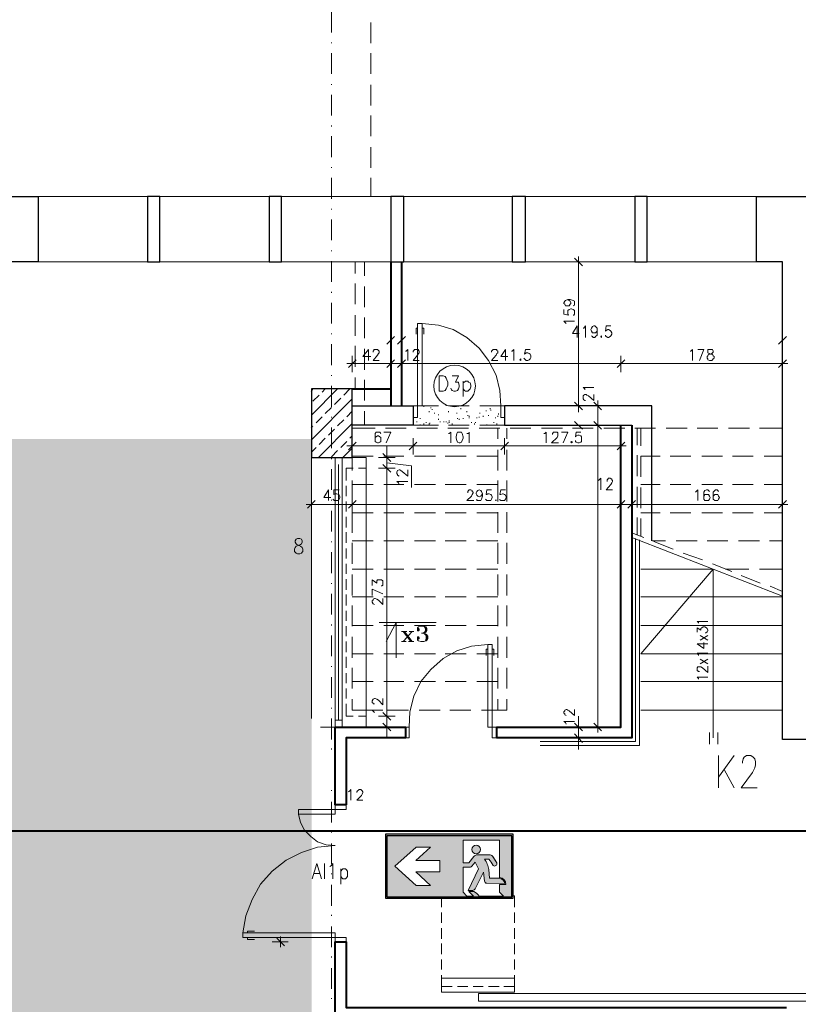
# Model space of a CAD drawing. Header units: millimetres. Extents: x 1 to 17496, y 1 to 30809.
# Tile 13 of 256: x 5435 to 6287, y 4782 to 5859. Entities that reach past the tile are written whole.
import ezdxf
from ezdxf.enums import TextEntityAlignment as Align

# ---------------------------------------------------------------- set-up
doc = ezdxf.new("R2010")
doc.units = ezdxf.units.MM
doc.linetypes.add('CENTER', pattern=[2, 1.25, -0.25, 0.25, -0.25])
for name, color, linetype, lineweight in [('0_Przyz_instalacja do central', 1, 'Continuous', 40), ('2DA_SYM', 252, 'Continuous', 25), ('CPCOLOR_255', 255, 'Continuous', 0), ('N_SSP_ewakuacja', 4, 'CENTER', 40)]:
    doc.layers.add(name, color=color, linetype=linetype, lineweight=lineweight)
for name, color, linetype in [('CP_WIPEOUT', 255, 'Continuous'), ('CPCOLOR_green', 114, 'Continuous'), ('PDF _Geometria', 7, 'Continuous')]:
    doc.layers.add(name, color=color, linetype=linetype)
doc.styles.add('CP_ATTR', font='ARIAL.TTF')

# ---------------------------------------------------------------- blocks, each defined once
blk = doc.blocks.new('ISO_7010_E0B5')
blk.add_wipeout([(-1, 0), (1, 0), (1, 1), (-1, 1)]).dxf.layer = 'CP_WIPEOUT'
at = {"layer": 'CPCOLOR_green'}
h = blk.add_hatch(color=256, dxfattribs=at)
h.paths.add_polyline_path([(0.975, 0.975), (-0.975, 0.975), (-0.975, 0.025), (0.975, 0.025)])
h.paths.add_polyline_path([(-0.151, 0.411), (-0.524, 0.411), (-0.292, 0.2), (-0.52, 0.2), (-0.85, 0.5), (-0.52, 0.8), (-0.292, 0.8), (-0.524, 0.589), (-0.151, 0.589)], flags=16)
h.paths.add_polyline_path([(0.215, 0.488), (0.33, 0.488, 0.26429), (0.353, 0.501), (0.405, 0.567), (0.457, 0.46), (0.292, 0.121), (0.367, 0.121, 0.234795), (0.401, 0.149), (0.535, 0.409), (0.55, 0.27, 0.398067), (0.585, 0.235), (0.868, 0.232, 0.330088), (0.778, 0.312), (0.63, 0.312), (0.619, 0.449, 0.104561), (0.55, 0.612), (0.619, 0.612, -0.028533), (0.685, 0.511, 0.779844), (0.74, 0.552), (0.674, 0.657, 0.237785), (0.626, 0.678), (0.426, 0.678, 0.136468), (0.384, 0.654), (0.305, 0.553), (0.215, 0.553), (0.215, 0.909), (0.785, 0.909), (0.785, 0.326, -0.385257), (0.884, 0.215), (0.785, 0.215), (0.785, 0.094), (0.844, 0.035), (0.467, 0.035, 0.099951), (0.384, 0.104), (0.305, 0.104), (0.377, 0.035), (0.274, 0.035), (0.215, 0.094)], flags=16)
h.paths.add_polyline_path([(0.352, 0.762, -1), (0.489, 0.762, -1)], flags=0)
at = {"layer": 'CPCOLOR_255'}
for p, q in [((-0.52, 0.8), (-0.85, 0.5)), ((-0.292, 0.8), (-0.524, 0.589)), ((-0.292, 0.8), (-0.52, 0.8)), ((0.215, 0.909), (0.785, 0.909)), ((0.215, 0.553), (0.215, 0.909)), ((0.785, 0.909), (0.785, 0.326)), ((0.305, 0.553), (0.384, 0.654)), ((0.426, 0.678), (0.626, 0.678)), ((0.74, 0.552), (0.674, 0.657)), ((0.74, 0.552), (0.678, 0.653)), ((-0.52, 0.2), (-0.85, 0.5)), ((-0.151, 0.589), (-0.524, 0.589)), ((-0.151, 0.411), (-0.151, 0.589)), ((0.215, 0.553), (0.305, 0.553)), ((0.215, 0.094), (0.215, 0.488)), ((0.215, 0.488), (0.329, 0.488)), ((0.405, 0.567), (0.353, 0.501)), ((0.405, 0.567), (0.457, 0.46)), ((0.55, 0.612), (0.619, 0.612)), ((-0.524, 0.411), (-0.151, 0.411)), ((-0.292, 0.2), (-0.524, 0.411)), ((0.457, 0.46), (0.292, 0.121)), ((0.535, 0.409), (0.401, 0.149)), ((0.535, 0.409), (0.55, 0.27)), ((0.63, 0.312), (0.619, 0.449)), ((0.778, 0.312), (0.63, 0.312)), ((-0.292, 0.2), (-0.52, 0.2)), ((0.585, 0.235), (0.868, 0.232)), ((0.785, 0.215), (0.785, 0.094)), ((0.884, 0.215), (0.785, 0.215)), ((0.215, 0.094), (0.274, 0.035)), ((0.274, 0.035), (0.377, 0.035)), ((0.292, 0.121), (0.367, 0.121)), ((0.377, 0.035), (0.305, 0.104)), ((0.305, 0.104), (0.384, 0.104)), ((0.467, 0.035), (0.844, 0.035)), ((0.785, 0.094), (0.844, 0.035))]:
    blk.add_line(p, q, dxfattribs=at)
blk.add_circle((0.42, 0.762), 0.0683, dxfattribs=at)
for centre, radius, start, end in [((0.449, 0.592), 0.0892, 104.9277, 136.0118), ((0.63, 0.62), 0.0583, 40.0868, 93.5896), ((0.329, 0.515), 0.0273, 269.0715, 330.1454), ((0.198, 0.367), 0.429, 10.9645, 34.8414), ((-0.23, -0.013), 1.055, 29.8123, 36.3497), ((0.707, 0.539), 0.0356, 230.5484, 22.3431), ((0.769, 0.211), 0.101, 11.9581, 85.0279), ((0.773, 0.216), 0.111, 359.6634, 83.9416), ((0.586, 0.271), 0.0357, 180.8278, 267.6512), ((0.357, 0.17), 0.0493, 281.9564, 334.8101), ((0.254, -0.136), 0.273, 38.7677, 61.5989)]:
    blk.add_arc(centre, radius, start, end, dxfattribs=at)
at = {"layer": 'CPCOLOR_green'}
blk.add_lwpolyline([(-0.975, 0.025), (0.975, 0.025), (0.975, 0.975), (-0.975, 0.975)], close=True, dxfattribs=at)
at = {"layer": 'Defpoints'}
blk.add_lwpolyline([(-1, 0), (1, 0), (1, 1), (-1, 1)], close=True, dxfattribs=at)
at = {"linetype": 'ByBlock', "style": 'CP_ATTR', "flags": 9}
for tag in ['NAME', 'NUMBER', 'OTHER']:
    blk.add_attdef(tag, text='', height=0.00005, dxfattribs=at).set_placement((-0.032, 0.018), align=Align.MIDDLE_LEFT)

msp = doc.modelspace()

# ---------------------------------------------------------------- hatches: boundary and pattern name
at = {"layer": 'N_SSP_ewakuacja', "transparency": 33554457}
h = msp.add_hatch(color=51, dxfattribs=at)
h.dxf.hatch_style = 1
h.paths.add_polyline_path([(3825.1, 5067.5), (3827.9, 5056.1), (3827.9, 4780.1), (4489.9, 4780.1), (4489.9, 4476.2), (5755.1, 4476.2), (5755.1, 5400.6), (5362.5, 5400.6), (5362.5, 5643.9), (4933.6, 5643.9), (4933.6, 5370.7), (4455.6, 5370.7), (4455.6, 5067.7), (4161.1, 5067.7), (4161.1, 5076.5), (3991.1, 5076.5), (3991.1, 5067.5)])

# ---------------------------------------------------------------- linework, layer by layer
at = {"layer": 'PDF _Geometria', "lineweight": 18}
for points in [[(5776.6, 5845.2), (5776.6, 5867.9)], [(5819.6, 5856.1), (5819.6, 5833.4)], [(5776.6, 5833.4), (5776.6, 5834.2)], [(5776.6, 5799.7), (5776.6, 5822.4)], [(5819.6, 5822.4), (5819.6, 5799.7)], [(5776.6, 5787.9), (5776.6, 5788.7)], [(5819.6, 5787.9), (5819.6, 5765.1)], [(5776.6, 5754.2), (5776.6, 5776.9)], [(5819.6, 5754.2), (5819.6, 5731.5)], [(5776.6, 5742.4), (5776.6, 5743.2)], [(5776.6, 5708.7), (5776.6, 5731.5)], [(5819.6, 5719.7), (5819.6, 5696.9)], [(5776.6, 5696.9), (5776.6, 5697.8)], [(5776.6, 5663.2), (5776.6, 5686)], [(5819.6, 5686), (5819.6, 5665.8)], [(5455.7, 5665.8), (5841.5, 5665.8)], [(6241.5, 5665.8), (5855.8, 5665.8)], [(5776.6, 5651.4), (5776.6, 5652.3)], [(5776.6, 5617.8), (5776.6, 5640.5)], [(5776.6, 5606), (5776.6, 5606.8)], [(6047, 5600.1), (6047, 5588.3), (6047, 5442.6), (6047, 5429.9)], [(5455.7, 5594.2), (5841.5, 5594.2)], [(5776.6, 5572.3), (5776.6, 5595)], [(5802.7, 5594.2), (5802.7, 5581.5)], [(5812.8, 5594.2), (5812.8, 5579)], [(5855.8, 5594.2), (6241.5, 5594.2)], [(6056.2, 5594.2), (6037.7, 5594.2)], [(6051.2, 5590), (6042.7, 5598.4)], [(5802.7, 5570.6), (5802.7, 5547.9)], [(5812.8, 5567.2), (5812.8, 5544.5)], [(5776.6, 5560.5), (5776.6, 5561.3)], [(5776.6, 5526.8), (5776.6, 5549.5)], [(6035.2, 5552.9), (6036.8, 5552.1), (6037.7, 5551.2), (6038.5, 5549.5), (6038.5, 5548.7), (6037.7, 5547.9), (6036.8, 5546.2), (6032.6, 5546.2), (6031.8, 5547.9), (6031, 5548.7), (6031, 5549.5), (6031.8, 5551.2), (6032.6, 5552.1), (6035.2, 5552.9), (6037.7, 5552.9), (6041.1, 5552.1), (6042.7, 5551.2), (6042.7, 5547), (6041.1, 5546.2)], [(5802.7, 5536.1), (5802.7, 5513.3)], [(6031, 5542), (6031, 5536.9), (6036, 5536.1), (6035.2, 5536.9), (6035.2, 5541.1), (6036.8, 5542), (6038.5, 5542.8), (6039.4, 5542.8), (6041.1, 5542), (6042.7, 5541.1), (6042.7, 5536.9), (6041.9, 5536.1), (6041.1, 5536.1)], [(5812.8, 5533.5), (5812.8, 5510.8)], [(5961.9, 5436.7), (5961, 5453.5), (5956.8, 5470.4), (5948.4, 5486.4), (5938.3, 5499.8), (5924.8, 5511.6), (5909.7, 5520.1), (5893.7, 5525.1), (5876, 5526.8)], [(6033.5, 5526.8), (6032.6, 5527.6), (6031, 5529.3), (6042.7, 5529.3)], [(6045.3, 5511.6), (6045.3, 5524.3), (6040.2, 5515.8), (6047.8, 5515.8)], [(6052, 5521.7), (6052.9, 5521.7), (6054.5, 5524.3), (6054.5, 5511.6)], [(6067.2, 5520.1), (6067.2, 5518.4), (6065.5, 5516.7), (6062.1, 5516.7), (6061.3, 5518.4), (6060.4, 5520.1), (6061.3, 5521.7), (6062.1, 5523.4), (6063.8, 5524.3), (6064.6, 5524.3), (6065.5, 5523.4), (6067.2, 5521.7), (6067.2, 5514.2), (6065.5, 5512.5), (6064.6, 5511.6), (6063, 5511.6), (6062.1, 5512.5), (6061.3, 5513.3)], [(6082.3, 5524.3), (6077.3, 5524.3), (6076.4, 5518.4), (6077.3, 5519.2), (6079, 5520.1), (6079.8, 5520.1), (6081.5, 5519.2), (6082.3, 5518.4), (6083.2, 5516.7), (6083.2, 5515), (6082.3, 5513.3), (6081.5, 5512.5), (6079.8, 5511.6), (6079, 5511.6), (6077.3, 5512.5), (6076.4, 5513.3), (6076.4, 5514.2)], [(5776.6, 5515), (5776.6, 5515.8)], [(5841.5, 5499), (5841.5, 5516.7)], [(5853.2, 5516.7), (5853.2, 5499)], [(5870.9, 5521.7), (5869.2, 5521.7), (5869.2, 5515)], [(5876, 5521.7), (5877.7, 5521.7), (5877.7, 5515)], [(6270.1, 5499), (6270.1, 5516.7)], [(5776.6, 5481.3), (5776.6, 5504.1)], [(5802.7, 5502.4), (5802.7, 5479.6)], [(5837.2, 5504.1), (5845.7, 5512.5)], [(5857.5, 5512.5), (5849, 5504.1)], [(6265.9, 5504.1), (6274.4, 5512.5)], [(5817, 5486.4), (5817, 5498.2), (5811.1, 5490.6), (5819.6, 5490.6)], [(5812.8, 5499), (5812.8, 5476.3)], [(5822.1, 5495.6), (5822.1, 5496.5), (5822.9, 5497.3), (5822.9, 5498.2), (5827.1, 5498.2), (5828, 5497.3), (5828.8, 5496.5), (5828.8, 5494.8), (5828, 5494), (5827.1, 5492.3), (5822.1, 5486.4), (5828.8, 5486.4)], [(5857.5, 5496.5), (5858.3, 5496.5), (5860, 5498.2), (5860, 5486.4)], [(5865.9, 5495.6), (5865.9, 5496.5), (5866.7, 5497.3), (5867.6, 5498.2), (5871.8, 5498.2), (5871.8, 5497.3), (5872.6, 5496.5), (5872.6, 5494.8), (5871.8, 5494), (5870.9, 5492.3), (5865.9, 5486.4), (5872.6, 5486.4)], [(5951.8, 5495.6), (5951.8, 5496.5), (5952.6, 5497.3), (5953.5, 5498.2), (5957.7, 5498.2), (5957.7, 5497.3), (5958.5, 5496.5), (5958.5, 5494.8), (5957.7, 5494), (5956.8, 5492.3), (5951.8, 5486.4), (5958.5, 5486.4)], [(5966.9, 5486.4), (5966.9, 5498.2), (5961.9, 5490.6), (5969.5, 5490.6)], [(5973.7, 5496.5), (5974.5, 5496.5), (5976.2, 5498.2), (5976.2, 5486.4)], [(5993.9, 5498.2), (5988.8, 5498.2), (5988, 5493.1), (5988.8, 5494), (5989.7, 5494.8), (5991.4, 5494.8), (5993.1, 5494), (5993.9, 5493.1), (5994.7, 5491.4), (5994.7, 5489.7), (5993.9, 5488.1), (5993.1, 5487.2), (5991.4, 5486.4), (5989.7, 5486.4), (5988.8, 5487.2), (5988, 5488.1), (5987.2, 5488.9)], [(6169.1, 5496.5), (6169.9, 5496.5), (6171.6, 5498.2), (6171.6, 5486.4)], [(6179.2, 5486.4), (6184.2, 5498.2), (6177.5, 5498.2)], [(5793.4, 5483), (5805.2, 5483), (5835.6, 5483), (5847.3, 5483), (5835.6, 5483), (5828.8, 5483)], [(5803.6, 5487.2), (5795.1, 5478.8)], [(5799.3, 5491.4), (5799.3, 5473.7)], [(5853.2, 5483), (5841.5, 5483), (5853.2, 5483)], [(6276, 5483), (6264.2, 5483), (6099.2, 5483), (6087.4, 5483), (5859.1, 5483), (5847.3, 5483), (5859.1, 5483), (5865, 5483)], [(6099.2, 5483), (6087.4, 5483)], [(6265.9, 5478.8), (6274.4, 5487.2)], [(6270.1, 5473.7), (6270.1, 5491.4)], [(5776.6, 5469.5), (5776.6, 5470.4)], [(5802.7, 5467.8), (5802.7, 5455.2)], [(5812.8, 5465.3), (5812.8, 5442.6)], [(5908.8, 5469.5), (5915.6, 5469.5), (5912.2, 5462.8), (5915.6, 5462.8), (5915.6, 5461.9), (5916.4, 5459.4), (5916.4, 5457.7), (5915.6, 5455.2), (5914.7, 5453.5), (5912.2, 5452.7), (5910.5, 5452.7), (5908.8, 5453.5), (5908, 5454.4), (5907.1, 5456.1)], [(5920.6, 5463.6), (5920.6, 5446.8)], [(5920.6, 5461.9), (5922.3, 5462.8), (5923.1, 5463.6), (5925.7, 5463.6), (5926.5, 5462.8), (5928.2, 5461.9), (5929, 5459.4), (5929, 5457.7), (5928.2, 5455.2), (5926.5, 5453.5), (5925.7, 5452.7), (5923.1, 5452.7), (5922.3, 5453.5), (5920.6, 5455.2)], [(5776.6, 5435.8), (5776.6, 5458.6)], [(6053.7, 5454.4), (6053.7, 5455.2), (6052, 5456.9), (6063.8, 5456.9)], [(6054.5, 5442.6), (6053.7, 5442.6), (6052.9, 5443.4), (6052, 5444.3), (6052, 5447.6), (6052.9, 5448.5), (6053.7, 5449.3), (6055.4, 5449.3), (6056.2, 5448.5), (6057.9, 5447.6), (6063.8, 5442.6), (6063.8, 5449.3)], [(6042.7, 5440.9), (6051.2, 5432.5)], [(6072.2, 5432.5), (6063.8, 5440.9)], [(6068, 5079.6), (6068, 5091.4), (6068, 5409.7), (6068, 5421.5), (6068, 5429.9), (6068, 5442.6)], [(5812.8, 5430.8), (5812.8, 5415.6)], [(5865.9, 5436.7), (5893.7, 5436.7)], [(5877.7, 5435.8), (5877.7, 5436.7)], [(5883.6, 5429.9), (5883.6, 5430.8)], [(5885.2, 5434.2), (5885.2, 5435)], [(5886.9, 5432.5), (5886.9, 5433.3)], [(5889.5, 5428.3), (5889.5, 5429.1)], [(5893.7, 5426.6), (5893.7, 5427.4)], [(5902.1, 5436.7), (5902.1, 5437.5)], [(5904.6, 5436.7), (5927.4, 5436.7)], [(5904.6, 5429.9), (5904.6, 5430.8)], [(5913.9, 5428.3), (5913.9, 5429.1)], [(5918.1, 5433.3), (5918.1, 5434.2)], [(5924.8, 5429.9), (5924.8, 5430.8)], [(5939.1, 5436.7), (5966.1, 5436.7)], [(5939.1, 5428.3), (5939.1, 5429.1)], [(5945.9, 5430.8), (5945.9, 5431.6)], [(5950.1, 5433.3), (5950.1, 5434.2)], [(5950.9, 5431.6), (5950.9, 5432.5)], [(5959.4, 5427.4), (5959.4, 5428.3)], [(6037.7, 5436.7), (6056.2, 5436.7)], [(6076.4, 5436.7), (6058.7, 5436.7)], [(5776.6, 5424), (5776.6, 5424.9)], [(5870.1, 5419), (5870.1, 5419.8)], [(5873.5, 5422.4), (5873.5, 5423.2)], [(5873.5, 5415.6), (5873.5, 5416.5)], [(5877.7, 5416.5), (5877.7, 5417.3)], [(5880.2, 5418.2), (5880.2, 5419)], [(5883.6, 5416.5), (5883.6, 5417.3)], [(5884.4, 5417.3), (5884.4, 5418.2)], [(5893.7, 5421.5), (5893.7, 5422.4)], [(5895.4, 5419), (5895.4, 5419.8)], [(5899.6, 5419), (5899.6, 5419.8)], [(5902.1, 5419), (5902.1, 5419.8)], [(5903.8, 5417.3), (5903.8, 5418.2)], [(5905.5, 5419.8), (5905.5, 5420.7)], [(5905.5, 5418.2), (5905.5, 5419)], [(5908.8, 5416.5), (5908.8, 5417.3)], [(5914.7, 5422.4), (5914.7, 5423.2)], [(5916.4, 5421.5), (5916.4, 5422.4)], [(5920.6, 5422.4), (5920.6, 5423.2)], [(5925.7, 5425.7), (5925.7, 5426.6)], [(5927.4, 5424.9), (5927.4, 5425.7)], [(5927.4, 5423.2), (5927.4, 5424)], [(5929.9, 5418.2), (5929.9, 5419)], [(5933.3, 5416.5), (5933.3, 5417.3)], [(5934.1, 5418.2), (5934.1, 5419)], [(5935.8, 5423.2), (5935.8, 5424)], [(5938.3, 5424), (5938.3, 5424.9)], [(5942.5, 5424.9), (5942.5, 5425.7)], [(5946.7, 5415.6), (5946.7, 5416.5)], [(5948.4, 5425.7), (5948.4, 5426.6)], [(5954.3, 5418.2), (5954.3, 5419)], [(5956, 5423.2), (5956, 5424)], [(5957.7, 5416.5), (5957.7, 5417.3)], [(5958.5, 5424.9), (5958.5, 5425.7)], [(5966.1, 5418.2), (5966.1, 5419)], [(6051.2, 5411.4), (6042.7, 5419.8)], [(6068, 5421.5), (6068, 5409.7)], [(5776.6, 5390.4), (5776.6, 5413.1)], [(5824.6, 5412.3), (5799.3, 5412.3), (5799.3, 5400.5)], [(5830.5, 5406.4), (5829.7, 5408), (5825.4, 5408), (5824.6, 5406.4), (5824.6, 5397.9), (5825.4, 5397.1), (5827.1, 5396.3), (5828, 5396.3), (5829.7, 5397.1), (5830.5, 5397.9), (5830.5, 5402.1), (5829.7, 5403), (5828, 5403.8), (5827.1, 5403.8), (5825.4, 5403), (5824.6, 5402.1), (5824.6, 5400.5)], [(5836.4, 5396.3), (5841.5, 5408), (5833.9, 5408)], [(5858.3, 5412.3), (5835.6, 5412.3)], [(5865.9, 5415.6), (5893.7, 5415.6)], [(5892.8, 5412.3), (5870.1, 5412.3)], [(5926.5, 5412.3), (5903.8, 5412.3)], [(5904.6, 5415.6), (5927.4, 5415.6)], [(5904.6, 5406.4), (5905.5, 5406.4), (5907.1, 5408), (5907.1, 5396.3)], [(5924.8, 5406.4), (5926.5, 5406.4), (5927.4, 5408), (5927.4, 5396.3)], [(5961, 5412.3), (5938.3, 5412.3)], [(5939.1, 5415.6), (5966.1, 5415.6)], [(5958.5, 5400.5), (5958.5, 5412.3)], [(5968.6, 5400.5), (5968.6, 5412.3)], [(5994.7, 5412.3), (5972, 5412.3)], [(6029.3, 5412.3), (6006.5, 5412.3)], [(6009.1, 5406.4), (6009.9, 5406.4), (6011.6, 5408), (6011.6, 5396.3)], [(6018.3, 5405.5), (6018.3, 5406.4), (6019.2, 5407.2), (6019.2, 5408), (6023.4, 5408), (6024.2, 5407.2), (6024.2, 5403.8), (6023.4, 5402.1), (6017.5, 5396.3), (6025.1, 5396.3)], [(6030.1, 5396.3), (6035.2, 5408), (6028.4, 5408)], [(6056.2, 5415.6), (6037.7, 5415.6)], [(6063, 5412.3), (6040.2, 5412.3)], [(6049.5, 5408), (6044.4, 5408), (6043.6, 5403), (6044.4, 5403.8), (6046.1, 5404.7), (6047.8, 5404.7), (6049.5, 5403.8), (6050.3, 5403), (6050.3, 5397.9), (6049.5, 5397.1), (6047.8, 5396.3), (6046.1, 5396.3), (6044.4, 5397.1), (6043.6, 5397.9), (6043.6, 5398.8)], [(6097.5, 5412.3), (6074.7, 5412.3)], [(6131.2, 5412.3), (6108.4, 5412.3)], [(6111, 5393.7), (6111, 5412.3)], [(6115.2, 5392.9), (6115.2, 5412.3)], [(6165.7, 5412.3), (6143, 5412.3)], [(6199.4, 5412.3), (6176.7, 5412.3)], [(6233.9, 5412.3), (6211.2, 5412.3)], [(6270.1, 5412.3), (6244.9, 5412.3)], [(5803.6, 5397.1), (5795.1, 5388.7)], [(5799.3, 5401.3), (5799.3, 5383.6)], [(6089.1, 5388.7), (6097.5, 5397.1)], [(6093.3, 5383.6), (6093.3, 5401.3)], [(5793.4, 5392.9), (5805.2, 5392.9), (5860, 5392.9), (5871.8, 5392.9), (5960.2, 5392.9), (5972.8, 5392.9), (6087.4, 5392.9), (6099.2, 5392.9)], [(5799.3, 5365.9), (5799.3, 5388.7)], [(5833, 5384.5), (5841.5, 5376)], [(5837.2, 5392.9), (5837.2, 5386.1), (5837.2, 5374.4), (5837.2, 5362.6), (5837.2, 5103.2), (5837.2, 5091.4), (5837.2, 5079.6), (5837.2, 5073.7)], [(5860, 5392.9), (5871.8, 5392.9)], [(5958.5, 5365.9), (5958.5, 5388.7)], [(5972.8, 5392.9), (5960.2, 5392.9)], [(5968.6, 5365.9), (5968.6, 5388.7)], [(5754.7, 5380.3), (5754.7, 5094.7)], [(5776.6, 5378.6), (5776.6, 5379.4)], [(5780.8, 5380.3), (5780.8, 5085.5)], [(5788.4, 5085.5), (5788.4, 5380.3), (5814.5, 5380.3), (5814.5, 5085.5)], [(5822.1, 5381.9), (5799.3, 5381.9)], [(5828, 5380.3), (5846.5, 5380.3)], [(5855.8, 5381.9), (5833.9, 5381.9)], [(5837.2, 5368.5), (5837.2, 5380.3), (5837.2, 5368.5)], [(5864.2, 5347.4), (5864.2, 5371), (5837.2, 5374.4), (5837.2, 5362.6), (5837.2, 5356.7)], [(5890.3, 5381.9), (5867.6, 5381.9)], [(5924, 5381.9), (5901.2, 5381.9)], [(5958.5, 5381.9), (5935.8, 5381.9)], [(6111, 5360), (6111, 5382.8)], [(6115.2, 5359.2), (6115.2, 5381.9), (6136.2, 5381.9)], [(6169.9, 5381.9), (6147.2, 5381.9)], [(6204.5, 5381.9), (6181.7, 5381.9)], [(6238.1, 5381.9), (6215.4, 5381.9)], [(6270.1, 5381.9), (6249.9, 5381.9)], [(5776.6, 5344.9), (5776.6, 5367.6)], [(5784.2, 5372.7), (5784.2, 5093.1)], [(5792.6, 5355), (5792.6, 5368.5), (5800.2, 5368.5)], [(5806.1, 5368.5), (5814.5, 5368.5)], [(5850.7, 5360), (5849, 5360.9), (5849, 5361.7), (5848.2, 5362.6), (5848.2, 5364.2), (5849, 5365.9), (5850.7, 5366.8), (5851.6, 5366.8), (5852.4, 5365.9), (5854.1, 5365.1), (5860, 5360), (5860, 5366.8)], [(5799.3, 5332.2), (5799.3, 5355)], [(5850.7, 5350.8), (5849.9, 5352.5), (5848.2, 5354.1), (5860, 5354.1)], [(5958.5, 5332.2), (5958.5, 5355)], [(5968.6, 5332.2), (5968.6, 5355)], [(6068.9, 5355), (6069.7, 5355.8), (6071.4, 5357.5), (6071.4, 5344.9)], [(6078.1, 5354.1), (6078.1, 5355.8), (6079, 5356.7), (6079.8, 5357.5), (6081.5, 5357.5), (6083.2, 5356.7), (6083.2, 5355.8), (6084, 5355), (6084, 5354.1), (6083.2, 5352.5), (6082.3, 5350.8), (6077.3, 5344.9), (6084, 5344.9)], [(5773.2, 5333.1), (5773.2, 5344.9), (5768.2, 5336.5), (5775.8, 5336.5)], [(5785, 5344.9), (5779.1, 5344.9), (5779.1, 5339.8), (5780.8, 5340.7), (5782.5, 5340.7), (5784.2, 5339.8), (5785, 5339), (5785.9, 5337.3), (5785.9, 5336.5), (5785, 5334.8), (5784.2, 5333.1), (5779.1, 5333.1), (5779.1, 5333.9), (5778.3, 5334.8)], [(5792.6, 5349.1), (5792.6, 5338.1)], [(5822.1, 5350.8), (5799.3, 5350.8)], [(5855.8, 5350.8), (5833.9, 5350.8)], [(5890.3, 5350.8), (5867.6, 5350.8)], [(5924, 5350.8), (5901.2, 5350.8)], [(5925.7, 5341.5), (5925.7, 5343.2), (5926.5, 5344), (5927.4, 5344.9), (5929, 5344.9), (5930.7, 5344), (5930.7, 5343.2), (5931.6, 5342.4), (5931.6, 5341.5), (5930.7, 5339.8), (5929.9, 5338.1), (5924.8, 5333.1), (5932.4, 5333.1)], [(5941.7, 5340.7), (5940.8, 5339), (5940, 5338.1), (5938.3, 5337.3), (5936.6, 5338.1), (5935.8, 5339), (5934.9, 5340.7), (5934.9, 5341.5), (5935.8, 5343.2), (5936.6, 5344), (5938.3, 5344.9), (5940, 5344), (5940.8, 5343.2), (5941.7, 5340.7), (5941.7, 5338.1), (5940.8, 5334.8), (5940, 5333.1), (5935.8, 5333.1), (5935.8, 5334.8)], [(5958.5, 5350.8), (5935.8, 5350.8)], [(5951.8, 5344.9), (5946.7, 5344.9), (5945.9, 5339.8), (5946.7, 5339.8), (5947.6, 5340.7), (5949.3, 5340.7), (5950.9, 5339.8), (5951.8, 5339), (5952.6, 5337.3), (5952.6, 5336.5), (5951.8, 5334.8), (5950.9, 5333.1), (5946.7, 5333.1), (5945.9, 5333.9), (5945, 5334.8)], [(5966.9, 5344.9), (5961.9, 5344.9), (5961, 5339.8), (5961.9, 5339.8), (5963.6, 5340.7), (5964.4, 5340.7), (5966.1, 5339.8), (5966.9, 5339), (5967.8, 5337.3), (5967.8, 5336.5), (5966.9, 5334.8), (5966.1, 5333.1), (5961.9, 5333.1), (5961, 5333.9), (5961, 5334.8)], [(6111, 5325.5), (6111, 5348.2)], [(6136.2, 5350.8), (6115.2, 5350.8)], [(6115.2, 5324.7), (6115.2, 5347.4)], [(6169.9, 5350.8), (6147.2, 5350.8)], [(6175, 5342.4), (6175.8, 5343.2), (6177.5, 5344.9), (6177.5, 5333.1)], [(6204.5, 5350.8), (6181.7, 5350.8)], [(6190.1, 5343.2), (6189.3, 5344), (6188.4, 5344.9), (6186.8, 5344.9), (6185.1, 5344), (6184.2, 5342.4), (6184.2, 5334.8), (6185.1, 5333.1), (6189.3, 5333.1), (6190.1, 5334.8), (6191, 5336.5), (6190.1, 5338.1), (6189.3, 5339.8), (6185.1, 5339.8), (6184.2, 5338.1), (6184.2, 5336.5)], [(6200.2, 5343.2), (6199.4, 5344), (6198.6, 5344.9), (6196.9, 5344.9), (6196, 5344), (6194.3, 5342.4), (6194.3, 5334.8), (6196, 5333.1), (6199.4, 5333.1), (6200.2, 5334.8), (6201.1, 5336.5), (6200.2, 5338.1), (6199.4, 5339.8), (6196, 5339.8), (6194.3, 5338.1), (6194.3, 5336.5)], [(6238.1, 5350.8), (6215.4, 5350.8)], [(6270.1, 5350.8), (6249.9, 5350.8)], [(5758.9, 5333.1), (5750.5, 5324.7)], [(5754.7, 5338.1), (5754.7, 5319.6)], [(5776.6, 5333.1), (5776.6, 5333.9)], [(5792.6, 5332.2), (5792.6, 5321.3)], [(5799.3, 5319.6), (5799.3, 5338.1), (5799.3, 5319.6), (5822.1, 5319.6)], [(6249.9, 5319.6), (6270.1, 5319.6), (6270.1, 5338.1)], [(6265.9, 5324.7), (6274.4, 5333.1)], [(5748.8, 5328.9), (5760.6, 5328.9), (5793.4, 5328.9), (5805.2, 5328.9), (6087.4, 5328.9), (6099.2, 5328.9), (6111, 5328.9), (6264.2, 5328.9), (6276, 5328.9)], [(5776.6, 5299.4), (5776.6, 5322.1)], [(5793.4, 5328.9), (5805.2, 5328.9)], [(5799.3, 5297.7), (5799.3, 5320.5)], [(5855.8, 5319.6), (5833.9, 5319.6)], [(5890.3, 5319.6), (5867.6, 5319.6)], [(5924, 5319.6), (5901.2, 5319.6)], [(5958.5, 5319.6), (5935.8, 5319.6)], [(5958.5, 5297.7), (5958.5, 5320.5)], [(5968.6, 5297.7), (5968.6, 5320.5)], [(6081.5, 5328.9), (6087.4, 5328.9), (6099.2, 5328.9), (6111, 5328.9), (6116.9, 5328.9)], [(6105.1, 5328.9), (6093.3, 5328.9), (6105.1, 5328.9)], [(6136.2, 5319.6), (6115.2, 5319.6)], [(6169.9, 5319.6), (6147.2, 5319.6)], [(6204.5, 5319.6), (6181.7, 5319.6)], [(6238.1, 5319.6), (6215.4, 5319.6)], [(5792.6, 5315.4), (5792.6, 5303.6)], [(6111, 5295.2), (6111, 5314.6)], [(6115.2, 5294.3), (6115.2, 5313.7)], [(5792.6, 5298.6), (5792.6, 5286.8)], [(5776.6, 5287.6), (5776.6, 5288.4)], [(5822.1, 5289.3), (5799.3, 5289.3)], [(5855.8, 5289.3), (5833.9, 5289.3)], [(5890.3, 5289.3), (5867.6, 5289.3)], [(5924, 5289.3), (5901.2, 5289.3)], [(5958.5, 5289.3), (5935.8, 5289.3)], [(6109.3, 5291.8), (6109.3, 5069.5), (6004.8, 5069.5)], [(6113.5, 5290.1), (6113.5, 5065.3), (6004.8, 5065.3)], [(6118.5, 5292.7), (6105.1, 5297.7)], [(6270.1, 5228.7), (6105.1, 5292.7)], [(6142.1, 5289.3), (6127.8, 5289.3)], [(6150.5, 5280), (6129.5, 5288.4)], [(6176.7, 5289.3), (6153.9, 5289.3)], [(6210.3, 5289.3), (6187.6, 5289.3)], [(6244.9, 5289.3), (6222.1, 5289.3)], [(6270.1, 5289.3), (6255.8, 5289.3)], [(5776.6, 5253.9), (5776.6, 5276.7)], [(5792.6, 5280.9), (5792.6, 5269.9)], [(5799.3, 5264), (5799.3, 5286.8)], [(5958.5, 5264), (5958.5, 5286.8)], [(5968.6, 5264), (5968.6, 5286.8)], [(6182.6, 5268.2), (6161.5, 5275.8)], [(5792.6, 5264), (5792.6, 5253.1)], [(5822.1, 5258.1), (5799.3, 5258.1)], [(5855.8, 5258.1), (5833.9, 5258.1)], [(5890.3, 5258.1), (5867.6, 5258.1)], [(5924, 5258.1), (5901.2, 5258.1)], [(5958.5, 5258.1), (5935.8, 5258.1)], [(6194.3, 5073.7), (6194.3, 5258.1), (6115.2, 5165.5), (6270.1, 5165.5)], [(6194.3, 5258.1), (6115.2, 5258.1)], [(6214.6, 5255.6), (6193.5, 5264)], [(6233.1, 5258.1), (6207.8, 5258.1)], [(6270.1, 5258.1), (6244.9, 5258.1)], [(5792.6, 5247.2), (5792.6, 5235.4)], [(5799.3, 5229.5), (5799.3, 5252.2)], [(5821.2, 5240.4), (5821.2, 5246.3), (5826.3, 5243), (5826.3, 5245.5), (5827.1, 5246.3), (5831.3, 5246.3), (5833, 5245.5), (5833, 5240.4), (5832.2, 5240.4), (5831.3, 5239.6)], [(5958.5, 5229.5), (5958.5, 5252.2)], [(5968.6, 5229.5), (5968.6, 5252.2)], [(6245.7, 5243), (6224.7, 5251.4)], [(5776.6, 5242.1), (5776.6, 5243)], [(5833, 5231.2), (5821.2, 5236.2), (5821.2, 5229.5)], [(6270.1, 5233.7), (6256.7, 5239.6)], [(5776.6, 5208.4), (5776.6, 5231.2)], [(5792.6, 5230.3), (5792.6, 5218.5)], [(5822.1, 5227.8), (5799.3, 5227.8)], [(5823.8, 5219.4), (5822.1, 5220.2), (5821.2, 5221.9), (5821.2, 5223.6), (5822.1, 5224.4), (5822.1, 5225.3), (5823.8, 5226.1), (5824.6, 5226.1), (5826.3, 5225.3), (5828, 5224.4), (5833, 5219.4), (5833, 5226.1)], [(5855.8, 5227.8), (5833.9, 5227.8)], [(5890.3, 5227.8), (5867.6, 5227.8)], [(5924, 5227.8), (5901.2, 5227.8)], [(5958.5, 5227.8), (5935.8, 5227.8)], [(6270.1, 5227.8), (6115.2, 5227.8)], [(5792.6, 5212.6), (5792.6, 5201.7)], [(5799.3, 5195.8), (5799.3, 5218.5)], [(5958.5, 5195.8), (5958.5, 5218.5)], [(5968.6, 5195.8), (5968.6, 5218.5)], [(5776.6, 5196.6), (5776.6, 5197.5)], [(5792.6, 5195.8), (5792.6, 5184.9)], [(5822.1, 5196.6), (5799.3, 5196.6)], [(5891.1, 5200), (5828.8, 5200)], [(5855.8, 5196.6), (5833.9, 5196.6)], [(5847.3, 5161.3), (5847.3, 5200), (5836.4, 5179)], [(5890.3, 5196.6), (5867.6, 5196.6)], [(5870.9, 5193.3), (5871.8, 5193.3), (5872.6, 5192.4), (5872.6, 5191.6), (5871.8, 5190.8), (5870.9, 5190.8), (5870.9, 5194.1), (5871.8, 5195), (5874.3, 5195.8), (5877.7, 5195.8), (5880.2, 5195), (5881, 5193.3), (5881, 5190.8), (5880.2, 5189.1), (5877.7, 5188.2)], [(5876.8, 5195.8), (5878.5, 5195), (5879.4, 5193.3), (5879.4, 5190.8), (5878.5, 5189.1), (5876.8, 5188.2), (5878.5, 5187.4), (5879.4, 5186.5), (5880.2, 5184.9), (5880.2, 5182.3), (5879.4, 5179.8), (5877.7, 5179)], [(5879.4, 5195), (5880.2, 5193.3), (5880.2, 5190.8), (5879.4, 5189.1)], [(5924, 5196.6), (5901.2, 5196.6)], [(5958.5, 5196.6), (5935.8, 5196.6)], [(6270.1, 5196.6), (6115.2, 5196.6)], [(6178.3, 5199.2), (6178.3, 5200), (6176.7, 5200.9), (6188.4, 5200.9)], [(6176.7, 5189.1), (6176.7, 5194.1), (6180.9, 5191.6), (6180.9, 5193.3), (6181.7, 5194.1), (6183.4, 5195), (6185.1, 5195), (6186.8, 5194.1), (6187.6, 5193.3), (6188.4, 5191.6), (6188.4, 5190.8), (6187.6, 5189.1), (6186.8, 5189.1), (6185.9, 5188.2)], [(5776.6, 5163), (5776.6, 5185.7)], [(5799.3, 5161.3), (5799.3, 5184)], [(5853.2, 5189.9), (5859.1, 5189.9)], [(5854.1, 5189.9), (5855.8, 5189.1)], [(5854.1, 5179), (5855.8, 5179.8), (5857.5, 5179)], [(5854.9, 5189.9), (5863.3, 5179)], [(5855.8, 5189.9), (5864.2, 5179)], [(5864.2, 5189.1), (5855.8, 5179.8)], [(5856.6, 5189.9), (5865, 5179)], [(5858.3, 5189.9), (5856.6, 5189.1)], [(5861.7, 5189.9), (5866.7, 5189.9)], [(5863.3, 5179.8), (5861.7, 5179)], [(5862.5, 5189.9), (5864.2, 5189.1), (5865.9, 5189.9)], [(5864.2, 5179.8), (5865.9, 5179)], [(5875.1, 5188.2), (5877.7, 5188.2), (5879.4, 5187.4), (5881, 5186.5), (5881.9, 5184.9), (5881.9, 5182.3), (5881, 5180.6), (5880.2, 5179.8), (5877.7, 5179), (5874.3, 5179), (5871.8, 5179.8), (5870.9, 5180.6), (5870.9, 5184), (5871.8, 5184), (5872.6, 5183.2), (5872.6, 5182.3), (5871.8, 5181.5), (5870.9, 5181.5)], [(5880.2, 5186.5), (5881, 5184.9), (5881, 5182.3), (5880.2, 5180.6)], [(5958.5, 5161.3), (5958.5, 5184)], [(5968.6, 5161.3), (5968.6, 5184)], [(6180, 5180.6), (6188.4, 5185.7)], [(6180, 5185.7), (6188.4, 5180.6)], [(5792.6, 5179), (5792.6, 5167.2)], [(5853.2, 5179), (5858.3, 5179)], [(5860.8, 5179), (5866.7, 5179)], [(5861.7, 5085.5), (5862.5, 5102.3), (5866.7, 5119.2), (5874.3, 5135.2), (5885.2, 5148.6), (5898.7, 5160.4), (5913.9, 5168.9), (5929.9, 5173.9), (5947.6, 5175.6)], [(5947.6, 5170.5), (5945.9, 5170.5), (5945.9, 5163.8)], [(5952.6, 5170.5), (5954.3, 5170.5), (5954.3, 5163.8)], [(6188.4, 5176.4), (6176.7, 5176.4), (6184.2, 5171.4), (6184.2, 5178.1)], [(5792.6, 5162.1), (5792.6, 5150.3)], [(5822.1, 5165.5), (5799.3, 5165.5)], [(5855.8, 5165.5), (5833.9, 5165.5)], [(5890.3, 5165.5), (5867.6, 5165.5)], [(5924, 5165.5), (5901.2, 5165.5)], [(5958.5, 5165.5), (5935.8, 5165.5)], [(6178.3, 5163.8), (6178.3, 5164.6), (6176.7, 5166.3), (6188.4, 5166.3)], [(6180, 5154.5), (6188.4, 5159.6)], [(6180, 5159.6), (6188.4, 5154.5)], [(5776.6, 5151.2), (5776.6, 5152)], [(5799.3, 5127.6), (5799.3, 5150.3)], [(5958.5, 5127.6), (5958.5, 5150.3)], [(5968.6, 5127.6), (5968.6, 5150.3)], [(6179.2, 5146.1), (6178.3, 5146.1), (6177.5, 5147), (6176.7, 5147), (6176.7, 5150.3), (6177.5, 5151.2), (6180.9, 5151.2), (6182.6, 5150.3), (6188.4, 5145.3), (6188.4, 5152)], [(5776.6, 5117.5), (5776.6, 5140.2)], [(5792.6, 5144.4), (5792.6, 5133.5)], [(6178.3, 5137.7), (6178.3, 5138.5), (6176.7, 5140.2), (6188.4, 5140.2)], [(5792.6, 5127.6), (5792.6, 5116.6)], [(5822.1, 5135.2), (5799.3, 5135.2)], [(5855.8, 5135.2), (5833.9, 5135.2)], [(5890.3, 5135.2), (5867.6, 5135.2)], [(5924, 5135.2), (5901.2, 5135.2)], [(5958.5, 5135.2), (5935.8, 5135.2)], [(6270.1, 5135.2), (6115.2, 5135.2)], [(5827.1, 5104), (5799.3, 5104), (5799.3, 5115.8)], [(5823.8, 5110.7), (5822.1, 5110.7), (5822.1, 5111.6), (5821.2, 5112.4), (5821.2, 5114.1), (5822.1, 5115.8), (5823.8, 5116.6), (5824.6, 5116.6), (5826.3, 5115.8), (5828, 5115), (5833, 5109.9), (5833, 5116.6)], [(5940.8, 5104), (5968.6, 5104), (5968.6, 5115.8)], [(5958.5, 5104), (5958.5, 5115.8)], [(5776.6, 5105.7), (5776.6, 5106.5)], [(5800.2, 5097.3), (5792.6, 5097.3), (5792.6, 5110.7)], [(5823.8, 5101.5), (5822.9, 5102.3), (5821.2, 5104), (5833, 5104)], [(5837.2, 5091.4), (5837.2, 5103.2), (5837.2, 5109.1)], [(5860.8, 5104), (5838.1, 5104)], [(5895.4, 5104), (5872.6, 5104)], [(5929, 5104), (5906.3, 5104)], [(6033.5, 5098.1), (6031.8, 5098.9), (6031.8, 5099.8), (6031, 5100.6), (6031, 5102.3), (6031.8, 5103.2), (6031.8, 5104), (6033.5, 5104.8), (6034.3, 5104.8), (6035.2, 5104), (6036.8, 5103.2), (6042.7, 5098.1), (6042.7, 5104.8)], [(6270.1, 5104), (6115.2, 5104)], [(5776.6, 5072), (5776.6, 5094.7)], [(5814.5, 5097.3), (5806.1, 5097.3)], [(5837.2, 5085.5), (5837.2, 5097.3), (5837.2, 5085.5)], [(6047, 5061), (6047, 5066.9), (6047, 5079.6), (6047, 5091.4), (6047, 5097.3)], [(5764.8, 5085.5), (5792.6, 5085.5)], [(5780.8, 5093.1), (5788.4, 5093.1)], [(5846.5, 5085.5), (5828, 5085.5)], [(5841.5, 5081.3), (5833, 5089.7)], [(6033.5, 5088.8), (6032.6, 5090.5), (6031, 5091.4), (6042.7, 5091.4)], [(6047, 5085.5), (6047, 5073.7), (6047, 5085.5)], [(6058.7, 5085.5), (6076.4, 5085.5)], [(6063.8, 5089.7), (6072.2, 5081.3)], [(6190.1, 5079.6), (6190.1, 5066.9)], [(6199.4, 5079.6), (6199.4, 5066.9)], [(5776.6, 5061), (5776.6, 5061.9)], [(6200.2, 5054.3), (6200.2, 5018.9)], [(6217.1, 5054.3), (6200.2, 5030.7)], [(6226.3, 5045.9), (6226.3, 5047.6), (6227.2, 5050.9), (6228, 5052.6), (6230.6, 5054.3), (6235.6, 5054.3), (6238.1, 5052.6), (6239.8, 5050.9), (6240.7, 5047.6), (6240.7, 5044.2), (6239.8, 5040.8), (6237.3, 5035.8), (6224.7, 5018.9), (6242.4, 5018.9)], [(6206.1, 5039.2), (6217.1, 5018.9)], [(5776.6, 5015.6), (5776.6, 5016.4)], [(5795.1, 5014.7), (5796.8, 5015.6), (5797.7, 5017.3), (5797.7, 5005.5)], [(5804.4, 5013.9), (5804.4, 5014.7), (5805.2, 5015.6), (5806.1, 5016.4), (5806.9, 5017.3), (5808.6, 5017.3), (5809.4, 5016.4), (5810.3, 5015.6), (5811.1, 5014.7), (5811.1, 5013.9), (5810.3, 5012.2), (5809.4, 5010.5), (5804.4, 5005.5), (5811.1, 5005.5)], [(5740.4, 4990.3), (5780.8, 4990.3), (5780.8, 5000.4), (5792.6, 5000.4), (5792.6, 4995.4), (5740.4, 4995.4), (5740.4, 4990.3), (5742.9, 4981), (5747.1, 4972.6), (5753.9, 4965.9), (5761.4, 4960), (5770.7, 4956.6), (5780.8, 4955.8), (5761.4, 4954.1), (5743.8, 4948.2), (5726.9, 4939.8), (5711.7, 4928), (5699.1, 4913.7), (5689.9, 4896.8), (5683.1, 4879.1), (5679.7, 4860.6)], [(5776.6, 4981), (5776.6, 5003.8)], [(5776.6, 4970.1), (5776.6, 4970.9)], [(5776.6, 4935.6), (5776.6, 4958.3)], [(5755.5, 4919.6), (5760.6, 4936.4), (5765.7, 4919.6)], [(5769, 4936.4), (5769, 4919.6)], [(5774.9, 4933), (5776.6, 4933.9), (5778.3, 4936.4), (5778.3, 4919.6)], [(5757.2, 4925.5), (5764, 4925.5)], [(5776.6, 4924.6), (5776.6, 4925.5)], [(5786.7, 4930.5), (5786.7, 4913.7)], [(5786.7, 4928), (5788.4, 4929.7), (5789.2, 4930.5), (5791.8, 4930.5), (5792.6, 4929.7), (5794.3, 4928), (5794.3, 4922.1), (5792.6, 4920.4), (5791.8, 4919.6), (5789.2, 4919.6), (5788.4, 4920.4), (5786.7, 4922.1)], [(5776.6, 4890.1), (5776.6, 4912.8)], [(5908.8, 4901), (5897, 4901), (5897, 4888.4)], [(5925.7, 4901), (5914.7, 4901)], [(5942.5, 4901), (5931.6, 4901)], [(5960.2, 4901), (5948.4, 4901)], [(5977, 4888.4), (5977, 4901), (5965.3, 4901)], [(5776.6, 4879.1), (5776.6, 4880)], [(5897, 4882.5), (5897, 4871.5)], [(5977, 4871.5), (5977, 4882.5)], [(5776.6, 4844.6), (5776.6, 4867.3)], [(5684.8, 4860.6), (5684.8, 4862.3), (5692.4, 4862.3)], [(5721, 4844.6), (5721, 4856.4)], [(5897, 4865.7), (5897, 4853.9)], [(5977, 4853.9), (5977, 4865.7)], [(5684.8, 4855.5), (5684.8, 4853), (5692.4, 4853)], [(5897, 4848.8), (5897, 4837)], [(5977, 4837), (5977, 4848.8)], [(5776.6, 4833.6), (5776.6, 4834.5)], [(5897, 4831.1), (5897, 4820.2)], [(5977, 4820.2), (5977, 4831.1)], [(5776.6, 4799.1), (5776.6, 4821.9)], [(5897, 4814.3), (5897, 4801.6), (5908.8, 4801.6)], [(5965.3, 4801.6), (5977, 4801.6), (5977, 4814.3)], [(5914.7, 4801.6), (5925.7, 4801.6)], [(5931.6, 4801.6), (5942.5, 4801.6)], [(5948.4, 4801.6), (5960.2, 4801.6)], [(5776.6, 4788.2), (5776.6, 4789)]]:
    msp.add_lwpolyline(points, dxfattribs=at)
at = {"layer": 'PDF _Geometria', "lineweight": 25}
for points in [[(6351.8, 5783.7), (6350.2, 5783.7), (6350.2, 5116.6), (6463, 5116.6), (6463, 5072), (6270.1, 5072), (6270.1, 5594.2), (6241.5, 5594.2), (6241.5, 5665.8), (6298.8, 5665.8)], [(5353.8, 5455.2), (5353.8, 5515), (5342, 5515), (5342, 5670.8), (5422, 5670.8), (5422, 5665.8), (5455.7, 5665.8), (5455.7, 5594.2), (5361.4, 5594.2), (5361.4, 5534.4), (5374, 5534.4), (5374, 5455.2)], [(5754.7, 5452.7), (5756.4, 5455.2)], [(5754.7, 5426.6), (5783.3, 5455.2)], [(5766.5, 5451.8), (5769.9, 5455.2)], [(5790.1, 5448.5), (5796.8, 5455.2)], [(5754.7, 5399.6), (5799.3, 5444.3)], [(5756.4, 5441.7), (5763.1, 5448.5)], [(5780, 5438.4), (5786.7, 5445.1)], [(5769.9, 5428.3), (5776.6, 5435)], [(5793.4, 5424.9), (5799.3, 5430.8)], [(5799.3, 5436.7), (5865.9, 5436.7), (5865.9, 5415.6), (5799.3, 5415.6)], [(6127, 5289.3), (6127, 5436.7), (5966.1, 5436.7), (5966.1, 5415.6), (6105.1, 5415.6)], [(5759.8, 5418.2), (5766.5, 5424.9)], [(5762.3, 5380.3), (5799.3, 5417.3)], [(5783.3, 5414.8), (5790.1, 5421.5)], [(5754.7, 5413.1), (5756.4, 5414.8)], [(5773.2, 5404.7), (5780, 5411.4)], [(5763.1, 5394.6), (5769.9, 5401.3)], [(5786.7, 5391.2), (5793.4, 5397.9)], [(5796.8, 5401.3), (5799.3, 5403.8)], [(5754.7, 5386.1), (5759.8, 5391.2)], [(5776.6, 5381.1), (5783.3, 5387.8)], [(5789.2, 5380.3), (5799.3, 5390.4)]]:
    msp.add_lwpolyline(points, dxfattribs=at)
for points in [[(5588.8, 5594.2), (5588.8, 5665.8), (5575.3, 5665.8), (5575.3, 5594.2)], [(5721.9, 5594.2), (5721.9, 5665.8), (5708.4, 5665.8), (5708.4, 5594.2)], [(5855.8, 5594.2), (5855.8, 5665.8), (5841.5, 5665.8), (5841.5, 5594.2)], [(5988.8, 5594.2), (5988.8, 5665.8), (5974.5, 5665.8), (5974.5, 5594.2)], [(6121.9, 5594.2), (6121.9, 5665.8), (6108.4, 5665.8), (6108.4, 5594.2)], [(5799.3, 5380.3), (5799.3, 5455.2), (5754.7, 5455.2), (5754.7, 5380.3)]]:
    msp.add_lwpolyline(points, close=True, dxfattribs=at)
at = {"layer": 'PDF _Geometria', "lineweight": 40}
for points in [[(5841.5, 5594.2), (5841.5, 5436.7)], [(5853.2, 5594.2), (5853.2, 5436.7)], [(5799.3, 5455.2), (5841.5, 5455.2)], [(6105.1, 5415.6), (6105.1, 5073.7), (5957.7, 5073.7), (5957.7, 5085.5), (6093.3, 5085.5), (6093.3, 5415.6)], [(6270.1, 4767.1), (5780.8, 4767.1), (5780.8, 4850.5), (5792.6, 4850.5), (5792.6, 4778.9), (6274.4, 4778.9)]]:
    msp.add_lwpolyline(points, dxfattribs=at)
at = {"layer": 'PDF _Geometria', "lineweight": 18}
for points in [[(5876, 5526.8), (5876, 5436.7), (5865.9, 5436.7), (5865.9, 5424), (5870.9, 5424), (5870.9, 5526.8)], [(6072.2, 5513.3), (6071.4, 5512.5), (6072.2, 5511.6)], [(6190.1, 5498.2), (6188.4, 5498.2), (6188.4, 5494.8), (6190.1, 5494), (6191.8, 5493.1), (6193.5, 5493.1), (6194.3, 5491.4), (6195.2, 5490.6), (6195.2, 5488.9), (6194.3, 5488.1), (6193.5, 5487.2), (6192.7, 5486.4), (6190.1, 5486.4), (6188.4, 5487.2), (6188.4, 5488.1), (6187.6, 5488.9), (6187.6, 5490.6), (6188.4, 5491.4), (6189.3, 5493.1), (6191, 5493.1), (6192.7, 5494), (6193.5, 5494.8), (6194.3, 5495.6), (6194.3, 5496.5), (6193.5, 5498.2)], [(5845.7, 5487.2), (5837.2, 5478.8)], [(5841.5, 5491.4), (5841.5, 5473.7)], [(5849, 5478.8), (5857.5, 5487.2)], [(5853.2, 5473.7), (5853.2, 5491.4)], [(5983.8, 5488.1), (5982.9, 5487.2), (5983.8, 5486.4)], [(6089.1, 5478.8), (6097.5, 5487.2)], [(6093.3, 5473.7), (6093.3, 5491.4)], [(5894.5, 5452.7), (5894.5, 5469.5), (5898.7, 5469.5), (5901.2, 5468.7), (5902.1, 5467), (5902.9, 5465.3), (5903.8, 5462.8), (5903.8, 5459.4), (5902.9, 5456.9), (5902.1, 5455.2), (5901.2, 5453.5), (5898.7, 5452.7)], [(5966.1, 5424), (5966.1, 5436.7), (5961.9, 5436.7), (5961.9, 5424)], [(6072.2, 5411.4), (6063.8, 5419.8)], [(5916.4, 5408), (5914.7, 5408), (5913.9, 5406.4), (5913, 5403), (5913, 5401.3), (5913.9, 5398.8), (5914.7, 5397.1), (5916.4, 5396.3), (5917.3, 5396.3), (5918.9, 5397.1), (5919.8, 5398.8), (5920.6, 5401.3), (5920.6, 5403), (5919.8, 5406.4), (5918.9, 5408)], [(6076.4, 5415.6), (6058.7, 5415.6)], [(5870.1, 5397.1), (5861.7, 5388.7)], [(5865.9, 5401.3), (5865.9, 5383.6)], [(5961.9, 5388.7), (5970.3, 5397.1)], [(5966.1, 5383.6), (5966.1, 5401.3)], [(6039.4, 5397.9), (6038.5, 5397.1), (6039.4, 5396.3), (6040.2, 5397.1)], [(5828, 5368.5), (5846.5, 5368.5)], [(5833, 5372.7), (5841.5, 5364.2)], [(5803.6, 5333.1), (5795.1, 5324.7)], [(5956.8, 5333.9), (5956, 5333.1), (5956.8, 5333.1)], [(6097.5, 5333.1), (6089.1, 5324.7)], [(6093.3, 5338.1), (6093.3, 5319.6)], [(6100.9, 5324.7), (6109.3, 5333.1)], [(6105.1, 5319.6), (6105.1, 5338.1)], [(5739.5, 5291.8), (5737.9, 5291), (5737, 5289.3), (5737, 5287.6), (5737.9, 5285.9), (5738.7, 5285.1), (5741.2, 5284.2), (5742.9, 5283.4), (5744.6, 5281.7), (5745.4, 5280), (5745.4, 5277.5), (5744.6, 5276.7), (5743.8, 5275.8), (5742.1, 5275), (5739.5, 5275), (5737.9, 5275.8), (5737, 5276.7), (5736.2, 5277.5), (5736.2, 5280), (5737, 5281.7), (5737.9, 5283.4), (5740.4, 5284.2), (5742.9, 5285.1), (5743.8, 5285.9), (5744.6, 5287.6), (5744.6, 5289.3), (5743.8, 5291), (5742.1, 5291.8)], [(5871.8, 5191.6), (5871.8, 5192.4), (5870.9, 5192.4), (5870.9, 5191.6)], [(5871.8, 5182.3), (5871.8, 5183.2), (5870.9, 5183.2), (5870.9, 5182.3)], [(5947.6, 5175.6), (5947.6, 5085.5), (5957.7, 5085.5), (5957.7, 5073.7), (5952.6, 5073.7), (5952.6, 5175.6)], [(5846.5, 5097.3), (5828, 5097.3)], [(5841.5, 5093.1), (5833, 5101.5)], [(5861.7, 5073.7), (5861.7, 5085.5), (5857.5, 5085.5), (5857.5, 5073.7)], [(6056.2, 5085.5), (6037.7, 5085.5)], [(6051.2, 5081.3), (6042.7, 5089.7)], [(6037.7, 5073.7), (6056.2, 5073.7)], [(6042.7, 5077.9), (6051.2, 5068.6)], [(5679.7, 4860.6), (5780.8, 4860.6), (5780.8, 4850.5), (5792.6, 4850.5), (5792.6, 4855.5), (5679.7, 4855.5)], [(5711.7, 4850.5), (5729.4, 4850.5)], [(5716.8, 4854.7), (5725.2, 4846.3)], [(5977, 4795.7), (5977, 4810.9), (5897, 4810.9), (5897, 4795.7)], [(6395.6, 4785.6), (6395.6, 4794.1), (5937.5, 4794.1), (5937.5, 4785.6)]]:
    msp.add_lwpolyline(points, close=True, dxfattribs=at)
at = {"layer": 'PDF _Geometria', "lineweight": 40}
msp.add_lwpolyline([(5792.6, 5000.4), (5780.8, 5000.4), (5780.8, 5085.5), (5857.5, 5085.5), (5857.5, 5073.7), (5792.6, 5073.7)], close=True, dxfattribs=at)
at = {"layer": 'PDF _Geometria', "lineweight": 18}
msp.add_circle((5911.4, 5458.5), 22.7, dxfattribs=at)

# ---------------------------------------------------------------- next in the draw order: block references
at = {"layer": '2DA_SYM', "xscale": 70, "yscale": 70, "zscale": 70}
msp.add_blockref('ISO_7010_E0B5', (5905.6, 4898.2), dxfattribs=at)

# ---------------------------------------------------------------- next in the draw order: linework, layer by layer
at = {"layer": '0_Przyz_instalacja do central'}
msp.add_lwpolyline([(10538.9, 5307.8), (10558.5, 5307.8), (10558.5, 5054.5), (10558.3, 5054.5), (10558.3, 5051), (10558.4, 5051), (10558.4, 4971.4), (6510.8, 4971.4), (6510.8, 5041), (6510.8, 4971.5), (3646.7, 4971.5), (3646.7, 5045.8)], dxfattribs=at)

doc.saveas('drawing.dxf')
